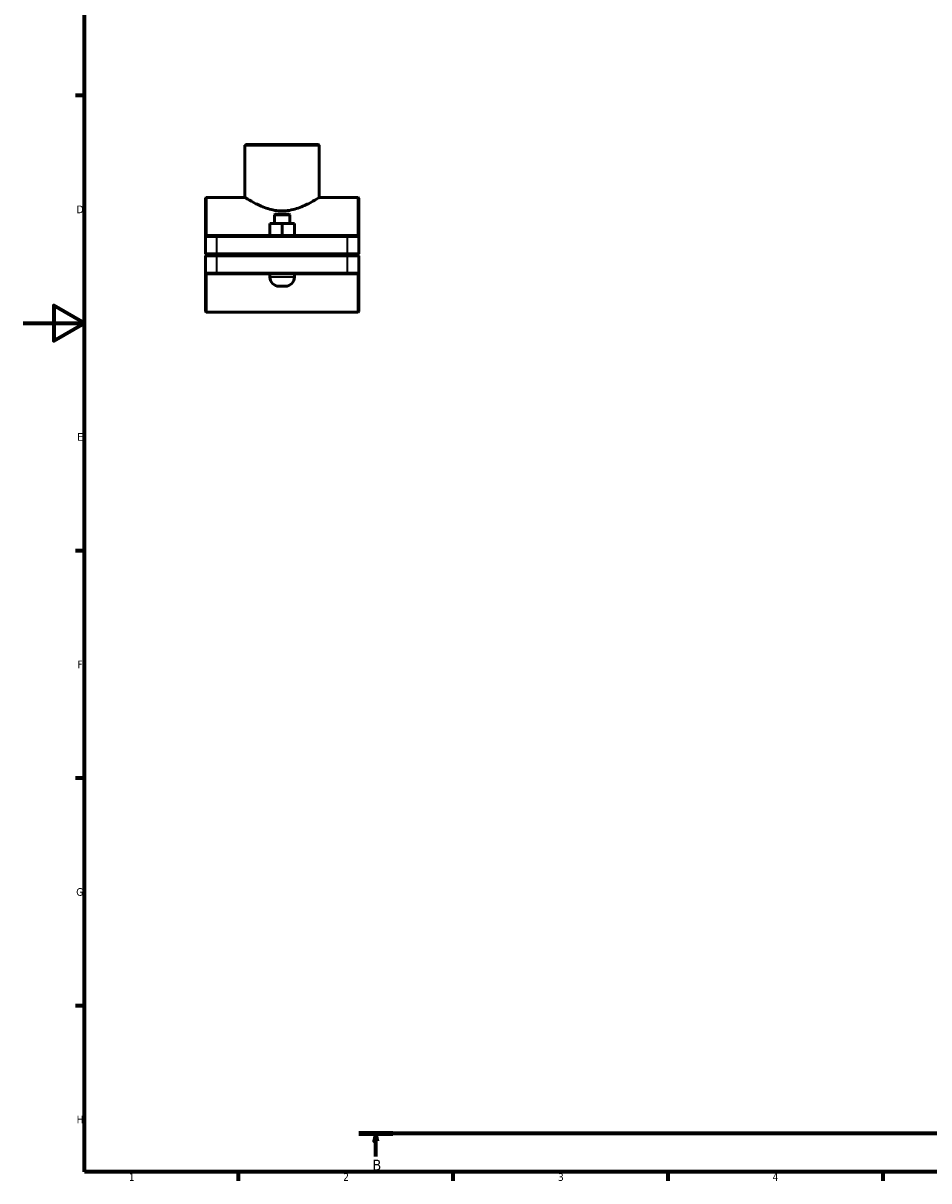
# Model space of a CAD drawing. Header units: millimetres. Extents: x 0 to 1139, y 0 to 1083.
# Tile 1 of 7: x 0 to 295, y 17 to 395. Entities that reach past the tile are written whole.
import ezdxf

# ---------------------------------------------------------------- set-up
doc = ezdxf.new("R2010")
doc.units = ezdxf.units.MM
doc.linetypes.add('CHAIN', pattern=[0.7087, 0.4724, -0.0591, 0.1181, -0.0591])
for name, color, linetype, lineweight in [('Border (ISO)', 7, 'Continuous', 70), ('Section Line (ISO)', 7, 'CHAIN', 70), ('Visible (ISO)', 7, 'Continuous', 50), ('Visible Narrow (ISO)', 7, 'Continuous', 35)]:
    doc.layers.add(name, color=color, linetype=linetype, lineweight=lineweight)
doc.styles.add('Label Text (ISO)', font='tahoma.ttf')
doc.styles.add('Note Text (ISO)', font='tahoma.ttf')

# ---------------------------------------------------------------- blocks, each defined once
blk = doc.blocks.new('Borders Default Border')
at = {"layer": 'Border (ISO)'}
for p, q in [((20, 371.25), (17.1, 371.25)), ((20, 222.75), (17.1, 222.75)), ((20, 148.5), (17.1, 148.5)), ((20, 74.25), (17.1, 74.25)), ((70.08, 20), (70.08, 17.1)), ((140.17, 20), (140.17, 17.1)), ((210.25, 20), (210.25, 17.1)), ((280.33, 20), (280.33, 17.1))]:
    blk.add_line(p, q, dxfattribs=at)
at = {"layer": 'Border (ISO)', "flags": 128}
for points in [[(20, 20), (20, 574), (821, 574), (821, 20), (20, 20)], [(0, 297), (20, 297), (10, 302.77), (10, 291.23), (20, 297)]]:
    blk.add_lwpolyline(points, dxfattribs=at)
at = {"layer": 'Border (ISO)', "color": 232, "true_color": 0xca0064, "char_height": 2.5, "attachment_point": 7, "style": 'Note Text (ISO)'}
for s, insert in [('D', (17.43, 332.88)), ('E', (17.64, 258.63)), ('F', (17.7, 184.38)), ('G', (17.31, 110.08)), ('H', (17.44, 35.88)), ('1', (34.48, 17.1)), ('2', (104.37, 17.1)), ('3', (174.43, 17.05)), ('4', (244.42, 17.1))]:
    blk.add_mtext(s, dxfattribs=dict(at, insert=insert))
blk = doc.blocks.new('2dTransSection1')
at = {"layer": 'Section Line (ISO)', "linetype": 'CHAIN'}
blk.add_line((538.7, 32.51), (109.45, 32.51), dxfattribs=at)
at = {"layer": 'Section Line (ISO)', "linetype": 'Continuous', "lineweight": 140}
for p, q in [((120.58, 32.51), (109.45, 32.51)), ((538.7, 32.51), (527.58, 32.51))]:
    blk.add_line(p, q, dxfattribs=at)
at = {"layer": 'Section Line (ISO)', "linetype": 'Continuous'}
for p, q in [((115.02, 32.51), (114.52, 30.01)), ((115.02, 30.01), (115.02, 32.51)), ((115.52, 30.01), (115.02, 32.51)), ((533.14, 32.51), (532.64, 30.01)), ((533.14, 30.01), (533.14, 32.51)), ((533.64, 30.01), (533.14, 32.51)), ((114.52, 30.01), (115.52, 30.01)), ((115.02, 25.03), (115.02, 30.01)), ((532.64, 30.01), (533.64, 30.01)), ((533.14, 25.03), (533.14, 30.01))]:
    blk.add_line(p, q, dxfattribs=at)
at = {"layer": 'Section Line (ISO)', "linetype": 'Continuous', "flags": 128}
for points in [[(115.52, 30.01), (115.02, 32.51), (114.52, 30.01), (115.52, 30.01)], [(533.64, 30.01), (533.14, 32.51), (532.64, 30.01), (533.64, 30.01)]]:
    blk.add_lwpolyline(points, dxfattribs=at)
at = {"layer": 'Section Line (ISO)'}
for points in [[(115.52, 30.01), (115.02, 32.51), (114.52, 30.01), (115.52, 30.01)], [(533.64, 30.01), (533.14, 32.51), (532.64, 30.01), (533.64, 30.01)]]:
    blk.add_solid(points, dxfattribs=at)
at = {"layer": 'Section Line (ISO)', "char_height": 3.5, "attachment_point": 7, "style": 'Label Text (ISO)'}
for insert in [(113.95, 20.51), (532.07, 20.51)]:
    blk.add_mtext('B', dxfattribs=dict(at, insert=insert))

msp = doc.modelspace()

# ---------------------------------------------------------------- linework, layer by layer
at = {"layer": 'Visible (ISO)'}
for p, q in [((72.598, 355.302), (72.348, 355.052)), ((72.598, 355.302), (96.319, 355.302)), ((96.319, 355.302), (96.569, 355.052)), ((72.348, 338.052), (72.348, 355.052)), ((96.569, 355.052), (72.348, 355.052)), ((96.569, 338.052), (96.569, 355.052)), ((59.459, 337.802), (59.709, 338.052)), ((59.459, 325.302), (59.459, 337.802)), ((59.709, 338.052), (59.709, 325.552)), ((72.348, 338.052), (59.709, 338.052)), ((109.209, 338.052), (96.569, 338.052)), ((109.209, 325.552), (109.209, 338.052)), ((109.459, 337.802), (109.209, 338.052)), ((109.459, 337.802), (109.459, 325.302)), ((82.209, 332.552), (81.959, 332.302)), ((86.709, 332.552), (82.209, 332.552)), ((86.709, 332.552), (86.959, 332.302)), ((80.446, 325.552), (80.446, 329.552)), ((84.434, 329.552), (80.446, 329.552)), ((81.959, 332.302), (86.959, 332.302)), ((81.959, 332.302), (81.959, 329.552)), ((84.434, 325.552), (84.434, 329.552)), ((88.446, 329.552), (84.434, 329.552)), ((86.959, 332.302), (86.959, 329.552)), ((88.446, 325.552), (88.446, 329.552)), ((88.471, 329.552), (88.446, 329.552)), ((88.471, 325.552), (88.471, 329.552)), ((59.709, 325.552), (59.459, 325.302)), ((63.209, 325.302), (59.459, 325.302)), ((59.459, 325.302), (59.459, 319.602)), ((59.709, 325.552), (63.209, 325.552)), ((105.709, 325.552), (63.209, 325.552)), ((63.209, 325.302), (105.709, 325.302)), ((105.709, 325.552), (109.209, 325.552)), ((109.459, 325.302), (105.709, 325.302)), ((109.209, 325.552), (109.459, 325.302)), ((109.459, 319.602), (109.459, 325.302)), ((59.709, 319.352), (59.459, 319.602)), ((59.459, 319.602), (63.209, 319.602)), ((59.709, 319.252), (59.459, 319.002)), ((63.209, 319.002), (59.459, 319.002)), ((59.459, 319.002), (59.459, 313.302)), ((63.209, 319.352), (59.709, 319.352)), ((59.709, 319.252), (63.209, 319.252)), ((105.709, 319.602), (63.209, 319.602)), ((63.209, 319.352), (105.709, 319.352)), ((105.709, 319.252), (63.209, 319.252)), ((63.209, 319.002), (105.709, 319.002)), ((80.459, 319.352), (80.459, 319.252)), ((88.459, 319.352), (88.459, 319.252)), ((105.709, 319.602), (109.459, 319.602)), ((109.209, 319.352), (105.709, 319.352)), ((105.709, 319.252), (109.209, 319.252)), ((109.459, 319.002), (105.709, 319.002)), ((109.209, 319.352), (109.459, 319.602)), ((109.209, 319.252), (109.459, 319.002)), ((109.459, 313.302), (109.459, 319.002)), ((59.459, 313.302), (63.209, 313.302)), ((59.459, 300.802), (59.459, 313.302)), ((59.709, 313.052), (59.459, 313.302)), ((59.709, 313.052), (59.709, 300.552)), ((63.209, 313.052), (59.709, 313.052)), ((105.709, 313.302), (63.209, 313.302)), ((63.209, 313.052), (105.709, 313.052)), ((80.459, 313.052), (80.459, 312.052)), ((88.459, 313.052), (88.459, 312.052)), ((105.709, 313.302), (109.459, 313.302)), ((109.209, 313.052), (105.709, 313.052)), ((109.209, 313.052), (109.459, 313.302)), ((109.209, 300.552), (109.209, 313.052)), ((109.459, 313.302), (109.459, 300.802)), ((83.459, 309.052), (85.459, 309.052)), ((59.459, 300.802), (59.709, 300.552)), ((109.209, 300.552), (59.709, 300.552)), ((109.459, 300.802), (109.209, 300.552))]:
    msp.add_line(p, q, dxfattribs=at)
for centre, start, end in [((83.459, 312.052), 180, 270), ((85.459, 312.052), 270, 0)]:
    msp.add_arc(centre, 3, start, end, dxfattribs=at)
msp.add_open_spline([(72.348, 338.052), (72.348, 338.052), (72.426, 338.002), (72.745, 337.798), (72.985, 337.646), (73.925, 337.068), (74.851, 336.519), (76.95, 335.442), (78.278, 334.831), (80.496, 334.139), (81.274, 333.946), (82.858, 333.685), (83.665, 333.617), (85.252, 333.617), (86.059, 333.685), (87.643, 333.946), (88.421, 334.139), (90.639, 334.831), (91.967, 335.442), (94.066, 336.519), (94.992, 337.068), (95.932, 337.646), (96.172, 337.798), (96.491, 338.002), (96.569, 338.052), (96.569, 338.052)], degree=3, knots=[1.894455, 1.894455, 1.894455, 1.894455, 2.1301513, 2.1301513, 2.3658475, 2.3658475, 2.8372401, 2.8372401, 3.313075, 3.313075, 3.5509925, 3.5509925, 3.78891, 3.78891, 4.0268275, 4.0268275, 4.264745, 4.264745, 4.7405799, 4.7405799, 5.2119725, 5.2119725, 5.4476687, 5.4476687, 5.683365, 5.683365, 5.683365, 5.683365], dxfattribs=at)
at = {"layer": 'Visible Narrow (ISO)'}
for p, q in [((63.209, 325.54), (63.209, 325.315)), ((63.209, 319.887), (63.209, 325.017)), ((105.709, 325.54), (105.709, 325.315)), ((105.709, 325.017), (105.709, 319.887)), ((63.209, 319.365), (63.209, 319.59)), ((63.209, 319.24), (63.209, 319.015)), ((63.209, 313.587), (63.209, 318.717)), ((105.709, 319.365), (105.709, 319.59)), ((105.709, 319.24), (105.709, 319.015)), ((105.709, 318.717), (105.709, 313.587)), ((63.209, 313.065), (63.209, 313.29)), ((88.409, 312.052), (80.508, 312.052)), ((105.709, 313.065), (105.709, 313.29))]:
    msp.add_line(p, q, dxfattribs=at)

# ---------------------------------------------------------------- block references
msp.add_blockref('Borders Default Border', (0, 0))
at = {"layer": 'Section Line (ISO)'}
msp.add_blockref('2dTransSection1', (0, 0), dxfattribs=at)

doc.saveas('drawing.dxf')
